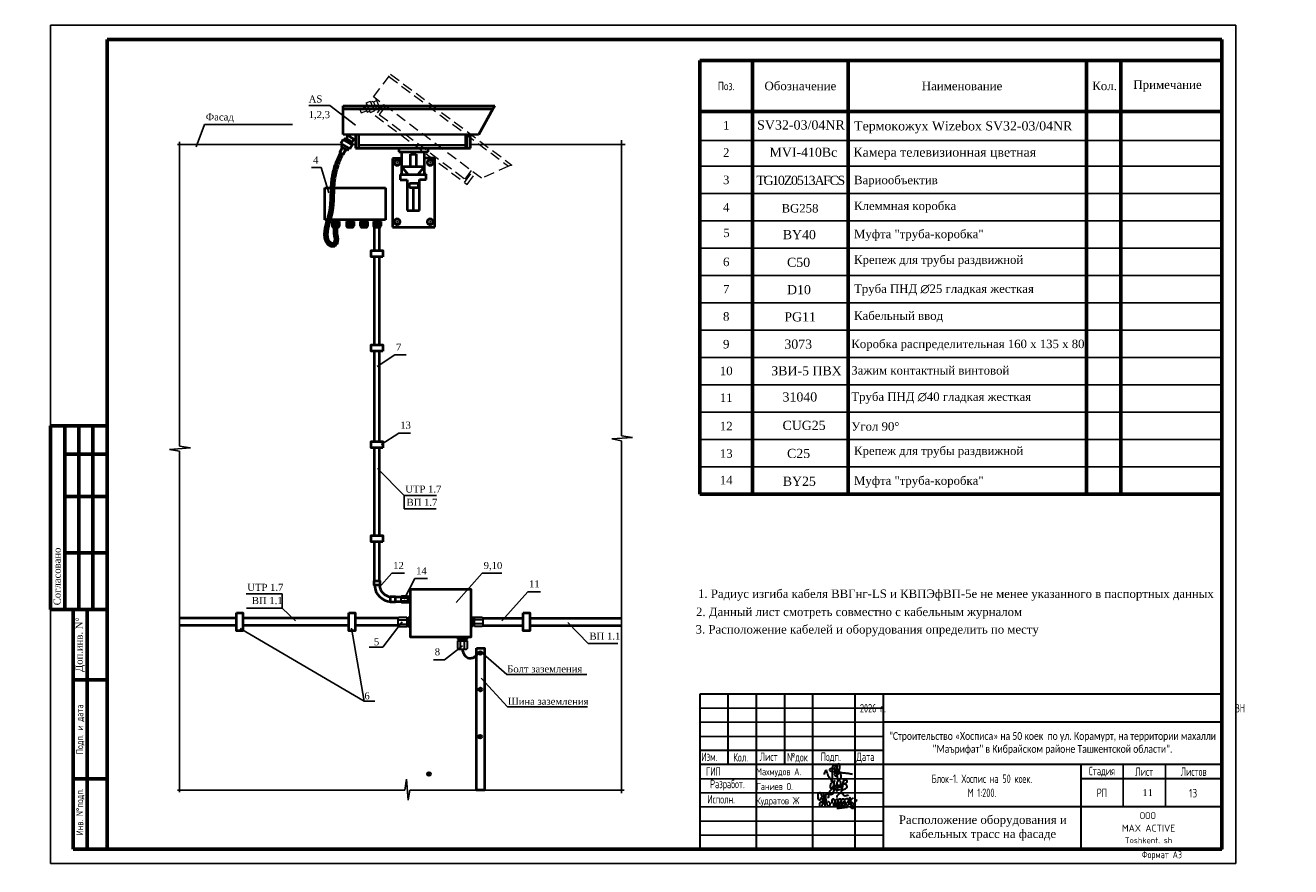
# Model space of a CAD drawing. Header units: millimetres. Extents: x 42471 to 951304, y -405702 to -322821.
# Tile 34 of 37: x 580479 to 625315, y -405702 to -375884. Entities that reach past the tile are written whole.
import ezdxf
from ezdxf.enums import TextEntityAlignment as Align

# ---------------------------------------------------------------- set-up
doc = ezdxf.new("R2010")
doc.units = ezdxf.units.MM
doc.linetypes.add('DASHED', pattern=[19.05, 12.7, -6.35])
doc.linetypes.add('GOST2.303 6', pattern=[12, 8, -1.5, 1, -1.5])
doc.layers.add('_Текст', color=7, linetype='Continuous')
for name, color, linetype, lineweight in [('Equipment', 7, 'Continuous', 30), ('Format', 7, 'Continuous', 30), ('Table', 7, 'Continuous', 30), ('Text', 242, 'Continuous', 15)]:
    doc.layers.add(name, color=color, linetype=linetype, lineweight=lineweight)
doc.styles.add('COMPLEX', font='isocpeur.ttf')
doc.styles.add('SPDS', font='spds.shx', dxfattribs={"width": 0.8, "height": 250})
doc.styles.add('SPDS1', font='spds.shx', dxfattribs={"width": 0.8})
doc.styles.add('style1', font='times.ttf')

# ---------------------------------------------------------------- blocks, each defined once
blk = doc.blocks.new('A$C64A40E33')
at = {"linetype": 'DASHED', "lineweight": 5, "ltscale": 0.2}
for p, q in [((0.82, 4.81), (0.82, 11.62)), ((0.82, 11.62), (37.11, 11.62)), ((0.82, 10.93), (36.6, 10.91)), ((36.6, 10.91), (33.16, 4.72)), ((37.11, 11.62), (36.6, 10.91)), ((0.25, 2.61), (0.8, 3.57)), ((0.79, 3.57), (2.97, 2.32)), ((33.16, 4.72), (0.82, 4.81)), ((1.01, 3.45), (1.35, 3.93)), ((1.35, 3.93), (3.14, 2.86)), ((1.5, 4.8), (3.8, 3.43)), ((1.51, 3.84), (1.93, 4.55)), ((2.99, 2.95), (3.42, 3.66)), ((3.8, 4.8), (3.8, 1.49)), ((4.44, 4.8), (4.44, 1.49)), ((30.09, 4.73), (30.09, 1.49)), ((30.46, 1.49), (30.47, 4.73)), ((31.29, 1.49), (31.3, 4.72)), ((0, 0.44), (0.68, 1.63)), ((0, 0.44), (0.77, 0)), ((0.25, 2.61), (2.43, 1.35)), ((0.31, 1.84), (0.63, 2.39)), ((0.31, 1.84), (1.81, 0.98)), ((0.77, 0), (1.45, 1.19)), ((1.81, 0.98), (2.12, 1.53)), ((2.43, 1.35), (2.98, 2.31)), ((2.82, 2.41), (3.14, 2.86)), ((3.8, 1.49), (31.29, 1.49)), ((4.44, 2.28), (30.46, 2.21))]:
    blk.add_line(p, q, dxfattribs=at)
blk = doc.blocks.new('A$C4c4061ee')
at = {"color": 184, "lineweight": 30}
blk.add_spline([(-39.7, -7.1), (-36.8, 4), (-34, 7.9), (-31.2, -0.1), (-24.1, -16.2), (-16.7, -23.5), (-13.9, -23.5), (-12.5, -17.9), (-12.5, 12.7), (-8.3, 24.8), (-4.4, 27), (-3.4, 21.4), (-5.7, 12.9), (-4.4, 8), (-4.4, -10), (-2, -12.6), (3.3, -10), (9.6, 6.1), (12.6, 19.5), (7.6, 28.9), (4.7, 26.6), (2.4, 16.6), (1.1, -1.2), (2.9, -14.2), (6.8, -24.8), (10.9, -24.8), (15, -21.3), (16.5, -17.2), (16.5, -9.9), (12, 2), (5.9, 7.4), (-2.7, 10.3), (-10, 12.1), (-17, 12.1), (-21.5, 11.2), (-22.5, 7.7), (-20, 5.4), (-14, 3.7), (-0.7, 1.8), (11, 0.5), (22.2, -1.2), (37.6, -2.6), (43.5, -3.6), (49.3, -4.5), (54.9, -6.4)], degree=3, dxfattribs=at)
blk = doc.blocks.new('Odil Ganiyev')
at = {"color": 184, "lineweight": 30}
for points in [[(278009, -189095), (278081, -189029), (278139, -189055), (278204, -188993)], [(278218, -189288), (278220, -189298), (278251, -189229), (278258, -189294), (278315, -189206), (278295, -189231), (278320, -189288), (278380, -189198), (278355, -189239), (278384, -189286), (278449, -189192), (278428, -189223), (278438, -189281), (278515, -189197), (278494, -189208), (278505, -189282), (278604, -188932), (278563, -189514)], [(278174, -189155), (278173, -189633), (278135, -189699), (278036, -189702), (278008, -189605), (278074, -189469), (278128, -189405), (278218, -189288)], [(278213, -189509), (278316, -189388), (278340, -189483), (278421, -189425), (278521, -189382)]]:
    blk.add_spline(points, degree=3, dxfattribs=at)
for points, knots in [([(278396, -189316), (278466, -189243), (278495, -189145), (278487, -189009), (278378, -188944), (278332, -188998), (278319, -189020), (278305, -189050), (278280, -189134), (278300, -189288), (278388, -189386)], [0, 0, 0, 0, 210.331661, 341.544209, 437.993539, 521.209993, 521.209993, 521.209993, 602.643394, 823.015149, 823.015149, 823.015149, 823.015149]), ([(278617, -189118), (278680, -189058), (278780, -189127), (278817, -189262), (278675, -189400), (278595, -189412), (278531, -189410)], [498.211239, 498.211239, 498.211239, 498.211239, 560.962433, 628.560844, 789.184895, 992.203079, 992.203079, 992.203079, 992.203079]), ([(278604, -188939), (278630, -188908), (278658, -188890), (278746, -188897), (278776, -188980), (278743, -189054), (278691, -189101), (278617, -189118)], [0, 0, 0, 0, 59.301687, 137.83445, 232.671471, 306.955654, 371.443461, 371.443461, 371.443461, 371.443461]), ([(278093, -189111), (278063, -189124), (277979, -189180), (277976, -189469), (278121, -189357), (278159, -189260), (278167, -189222)], [0, 0, 0, 0, 84.01965, 319.3343, 434.006974, 519.963926, 519.963926, 519.963926, 519.963926]), ([(278167, -189222), (278181, -189151), (278171, -189084), (278111, -189103), (278093, -189111)], [526.826092, 526.826092, 526.826092, 526.826092, 665.559085, 706.396126, 706.396126, 706.396126, 706.396126])]:
    blk.add_open_spline(points, degree=3, knots=knots, dxfattribs=at)
blk = doc.blocks.new('A$C77aec0c1')
at = {"color": 184, "lineweight": 30}
for points in [[(-78.4, 25.2), (-78.4, 19.8), (-80.1, 15.4), (-82.7, 15.2), (-85.9, 18.3), (-87.6, 24.6), (-87.6, 33.5), (-85.8, 41.5), (-83.2, 44.9), (-79.5, 45.3), (-74.8, 37.3), (-71.4, 24), (-70.3, 12.8), (-70.6, 1.9), (-72.5, -8.2), (-74.5, -11.9), (-76.7, -12.4), (-79.3, -9.8), (-81.1, -2.5), (-80.5, 2.8), (-78.6, 6.3), (-76.3, 8.1), (-74.2, 8.6)], [(-70.3, 8.8), (-64.2, 15.4), (-63.4, 26), (-64.7, 36.5), (-65.8, 41.1), (-66, 40.4), (-65.4, 38.6), (-63.9, 30.6), (-63.4, 26), (-62.4, 17.4), (-61.3, 7.7), (-60.5, -1.3), (-59.7, -9.1), (-59.2, -11.6), (-59.5, -10.3), (-59.8, -8.8), (-61, 4.4), (-61.6, 9.7), (-62.2, 15.2), (-62.4, 16.8), (-60.5, 15), (-58.2, 15.7), (-56.6, 21.2), (-56.7, 31.2), (-55.8, 37.1), (-53.2, 40), (-50, 39.7), (-45.9, 34.7), (-45.4, 29.7), (-46.3, 25.7), (-48.8, 25), (-50.3, 25.3)], [(-56.6, 20.3), (-55.7, 12.4), (-53.4, 2), (-50.9, -4.5), (-47.7, -7.4), (-43.4, -8.2), (-40.2, -6.5), (-38.7, -1.4), (-39.6, 2.9), (-41.5, 6), (-44.2, 7.7), (-47, 7.2), (-47.6, 5.7)], [(-30.4, 1), (-29.8, 17.4), (-28.4, 20.1), (-25.6, 19.9), (-20.5, 13.6), (-18.9, 4.6), (-17.5, -7.1), (-18.5, -11.1), (-21.9, -11.5), (-24, -7.9), (-23.3, -0.6), (-20.4, 7.3), (-17, 14), (-13.9, 18.7), (-9.6, 18.3), (-6.3, 10.9), (-5, -2.4), (-5, -8.8), (-9, -10.1), (-12.3, -6.5), (-11.2, 0.2), (-8.3, 6.3), (-6.9, 12.8), (-4.7, 17.9), (-0.2, 20.5), (4.2, 17.9), (6, 9.7), (7.1, 1), (7.6, -6.8), (4.7, -8.8), (0.1, -8.1), (-0.1, -1.4), (3.2, 6.9), (7.8, 15.8), (10.6, 19.9), (16, 19.6), (19.3, 13.2), (20.4, 0.9), (19.5, -6.1), (16.8, -9.2), (13.6, -8.5), (11.7, -1), (15.1, 6.9), (19.9, 14.2), (24.4, 19.9), (31, 21.1), (35, 14.6), (36.2, 0.9), (34.1, -5.6), (29.3, -6.4), (26.9, -3.5), (30.5, 6.3), (35.4, 12.4), (39.7, 19.3), (40.4, 25.2), (40.7, 24.3), (43.9, -4.9), (43.8, -3.9), (42.9, 9.7), (43.1, 12.5), (45.5, 16.5), (50.4, 21.1), (52.2, 22.2), (51.2, 21.8)], [(-10.4, 26.1), (-11.3, 30.7), (-5.9, 37.4), (1.2, 43.5), (6.2, 44.3), (10.3, 42.2), (12.4, 38), (15, 34.5), (18.4, 33), (24.9, 33.5), (29.4, 34.6), (33.6, 34.4), (35.1, 34)], [(42.9, 10.8), (45.1, 7.7), (48.3, 5.7), (51.7, 3.7), (54.9, -0.4), (57.8, -5.8), (58.9, -10.7), (58.5, -15.5), (56.8, -17.9), (52, -18.5), (48.4, -18.1), (46.1, -15.6), (45.8, -12.6), (48.1, -9.4), (51.1, -6.3), (54.5, -2.6), (57.9, 1), (62.2, 6.3), (66.5, 12.8), (69.8, 17.8)], [(-11.8, -17.3), (-2.7, -17.5), (7.9, -15.9), (17.6, -14.8), (25.1, -13.1), (30.9, -13.1)]]:
    blk.add_spline(points, degree=3, dxfattribs=at)
blk = doc.blocks.new('124343576765846544')
at = {"color": 7, "lineweight": 25, "ltscale": 100}
for p in [(526998, 459414), (521998, 457914)]:
    blk.add_line(p, (526998, 457914), dxfattribs=at)
at = {"layer": '_Текст', "color": 7, "lineweight": 30}
for p, q in [((526998, 463414), (508498, 463414)), ((509498, 463414), (509498, 460914)), ((510498, 463414), (510498, 457914)), ((511498, 463414), (511498, 460914)), ((512498, 463414), (512498, 457914)), ((513998, 463414), (513998, 457914)), ((514998, 463414), (514998, 457914)), ((526998, 462414), (514998, 462414)), ((514998, 461414), (508498, 461414)), ((526998, 460914), (508498, 460914)), ((521998, 460914), (521998, 457914)), ((526998, 460414), (521998, 460414)), ((526998, 459414), (514998, 459414))]:
    blk.add_line(p, q, dxfattribs=at)
at = {"layer": '_Текст', "color": 7, "linetype": 'ByBlock', "lineweight": 30}
blk.add_line((508498, 463414), (508498, 457914), dxfattribs=at)
at = {"layer": '_Текст', "color": 7, "lineweight": 25}
for p, q in [((514998, 462914), (508498, 462914)), ((514998, 462414), (508498, 462414)), ((514998, 461914), (508498, 461914)), ((523498, 460914), (523498, 459414)), ((524998, 460914), (524998, 459414)), ((514998, 460414), (508498, 460414)), ((514998, 459914), (508498, 459914)), ((514998, 459414), (508498, 459414)), ((514998, 458914), (508498, 458914)), ((514998, 458414), (508498, 458414))]:
    blk.add_line(p, q, dxfattribs=at)
at = {"layer": '_Текст', "color": 7, "linetype": 'ByBlock', "lineweight": 30}
blk.add_lwpolyline([(526998, 463414), (526998, 457914), (508498, 457914)], dxfattribs=at)
for name, p, xscale, yscale, zscale in [('A$C4c4061ee', (513334, 460638), 10.45975922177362, 10.45975922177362, 10.45975922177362), ('A$C77aec0c1', (513463, 459525), 8.776011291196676, 8.776011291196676, 8.776011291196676)]:
    blk.add_blockref(name, p, dxfattribs=dict(xscale=xscale, yscale=yscale, zscale=zscale))
at = {"xscale": 0.7326778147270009, "yscale": 0.7326778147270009, "zscale": 0.7326778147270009, "rotation": 351.5695638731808}
blk.add_blockref('Odil Ganiyev', (331974, 627214), dxfattribs=at)
at = {"lineweight": 25, "insert": (523109, 459232), "char_height": 243.53, "width": 2498.43, "attachment_point": 1, "line_spacing_factor": 1.104144, "style": 'COMPLEX'}
blk.add_mtext('\\pi981.33019;ООО \\P\\pi348.14792;MAX ACTIVE \\P\\pi453.55158;{\\H0.84862x;Toshkent. sh}', dxfattribs=at)
at = {"layer": '_Текст', "color": 7, "lineweight": 25, "style": 'SPDS1', "width": 0.8}
for s, p in [('Изм.', (508560, 461043)), ('Кол.', (509690, 461022)), ('Лист', (510622, 461043)), ('№док', (511595, 461027)), ('Подп.', (512782, 461043)), ('Дата', (514053, 461043))]:
    blk.add_text(s, height=300, dxfattribs=at).set_placement(p)
at = {"layer": '_Текст', "color": 7, "lineweight": 25, "style": 'SPDS1'}
for s, p in [('Махмудов А.', (510499, 460538)), ('Ганиев О.', (510507, 460012)), ('Кудратов Ж', (510499, 459505))]:
    blk.add_text(s, height=250, dxfattribs=at).set_placement(p)
at = {"layer": '_Текст', "color": 7, "style": 'SPDS1'}
blk.add_text('13', height=300, dxfattribs=at).set_placement((525980, 459901), align=Align.MIDDLE_CENTER)
at = {"layer": '_Текст', "color": 7, "char_height": 300, "attachment_point": 5}
for s, insert, width, style in [('2026 г.                                                                                            ВН', (520998, 462914), 12000, 'SPDS1'), ('{\\fCalibri|b0|i0|c204|p34;\\H0.91667x;\\C256;"Строительство «Хосписа» на 50 коек  по ул. Корамурт, на территории махалли "Маърифат" в Кибрайском районе Ташкентской области".\\H1.30253x; }', (520998, 461664), 12000, 'SPDS'), ('Блок-1. Хоспис на 50 коек.\\PМ 1:200.', (518498, 460164), 7000, 'SPDS'), ('Стадия', (522748, 460664), 1500, 'SPDS1'), ('Лист', (524248, 460664), 1500, 'SPDS1'), ('Листов', (525998, 460664), 1500, 'SPDS1'), ('РП', (522748, 459914), 1500, 'SPDS1')]:
    blk.add_mtext(s, dxfattribs=dict(at, insert=insert, width=width, style=style))
at = {"layer": '_Текст', "color": 7, "lineweight": 25, "char_height": 300, "width": 2423.39, "attachment_point": 5, "style": 'SPDS1'}
for s, insert in [('ГИП', (508981, 460668)), ('Разработ.', (509480, 460186)), ('Исполн.', (509258, 459686))]:
    blk.add_mtext(s, dxfattribs=dict(at, insert=insert))

msp = doc.modelspace()

# ---------------------------------------------------------------- linework, layer by layer
for p, q in [((622875.534, -392677.703), (622875.534, -377788.262)), ((586529.328, -380187.394), (586830.162, -379399.443)), ((586830.162, -379399.443), (589941.255, -379399.443)), ((585865.851, -380102.924), (591706.629, -380102.924)), ((585941.068, -380012.392), (585941.068, -390798.127)), ((592040.694, -380102.924), (592184.055, -380102.924)), ((596255.592, -380103.687), (601735.435, -380103.687)), ((601604.226, -379958.693), (601604.226, -390429.025)), ((590958.832, -380924.263), (590614.735, -380924.263)), ((590958.832, -380924.263), (591235.579, -381822.033)), ((591389.9, -382822.735), (591389.9, -382851.153)), ((591560.411, -382822.786), (591560.411, -382851.204)), ((591900.702, -382822.735), (591900.702, -382851.153)), ((592071.213, -382822.786), (592071.213, -382851.204)), ((592390.546, -382822.735), (592390.546, -382851.153)), ((592561.057, -382822.786), (592561.057, -382851.204)), ((592860.69, -382822.735), (592860.69, -382851.153)), ((593031.2, -382822.786), (593031.2, -382851.204)), ((593567.336, -387565.623), (592943.421, -387971.428)), ((593975.202, -387565.623), (593567.336, -387565.623)), ((593716.128, -390333.619), (593092.213, -390739.423)), ((594123.994, -390333.619), (593716.128, -390333.619)), ((601997.831, -390489.822), (601256.888, -390544.441)), ((601604.226, -390429.025), (601997.831, -390489.822)), ((586334.673, -390858.923), (585593.73, -390913.543)), ((585593.73, -390913.543), (585940.305, -390977.168)), ((585941.068, -390798.127), (586334.673, -390858.923)), ((601256.888, -390544.441), (601603.463, -390608.067)), ((601603.463, -390608.067), (601603.463, -403102.024)), ((585940.305, -390977.168), (585940.305, -403064.842)), ((593904.187, -392552.888), (592953.501, -391587.819)), ((593904.187, -392552.888), (593904.187, -393019.22)), ((595045.149, -392552.888), (593904.187, -392552.888)), ((595033.746, -393019.22), (593904.187, -393019.22)), ((593465.775, -395305.105), (593005.057, -395819.922)), ((593920.491, -395305.105), (593465.775, -395305.105)), ((596671.11, -395305.312), (595749.674, -396334.947)), ((597366.162, -395305.312), (596671.11, -395305.312)), ((594280.295, -395493.963), (593906.543, -396215.385)), ((594735.011, -395493.963), (594280.295, -395493.963)), ((589585.957, -396034.211), (588306.406, -396034.211)), ((589586.042, -396534.229), (589585.957, -396034.211)), ((598281.512, -395955.867), (597360.076, -396985.502)), ((598736.228, -395955.867), (598281.512, -395955.867)), ((589586.042, -396534.229), (588316.4, -396534.229)), ((589586.042, -396534.229), (590051.824, -396992.695)), ((592480.065, -399838.874), (592037.863, -397244.938)), ((593836.427, -397023.398), (593149.878, -397923.448)), ((600427.957, -397794.898), (599699.984, -397049.999)), ((592480.065, -399838.874), (588092.436, -397262.562)), ((593149.878, -397923.448), (592660.038, -397923.448)), ((595332.588, -398365.219), (595969.851, -397876.381)), ((597538.23, -398886.063), (596609.608, -398071.124)), ((601469.173, -397794.898), (600427.957, -397794.898)), ((595332.588, -398365.219), (594939.176, -398365.219)), ((597564.21, -400034.564), (596633.068, -399025.931)), ((600371.582, -398886.063), (597538.23, -398886.063)), ((592863.668, -399838.874), (592480.065, -399838.874)), ((600397.562, -400034.564), (597564.21, -400034.564)), ((593930.426, -402992.986), (593991.223, -402599.38)), ((593991.223, -402599.38), (594045.842, -403340.324)), ((585865.851, -402992.986), (593930.426, -402992.986)), ((594045.842, -403340.324), (594109.468, -402993.748)), ((594109.468, -402993.748), (601701.577, -402993.748))]:
    msp.add_line(p, q)
at = {"lineweight": 40}
for p, q in [((591743.893, -379749.524), (591743.893, -378740.547)), ((591743.893, -378740.547), (597116.952, -378740.547)), ((591743.893, -378842.85), (597041.844, -378846.201)), ((597041.844, -378846.201), (596531.94, -379762.379)), ((597116.952, -378740.547), (597041.844, -378846.201)), ((596531.94, -379762.379), (591743.893, -379749.524)), ((591843.806, -379749.792), (592184.055, -379952.595)), ((592184.055, -379750.705), (592184.055, -380240.476)), ((592279.772, -379750.962), (592279.772, -380240.476)), ((596077.097, -379761.157), (596077.097, -380240.476)), ((596132.469, -380240.476), (596133.756, -379761.31)), ((596255.225, -380240.476), (596256.51, -379761.639)), ((591658.284, -380075.123), (591740.077, -379932.89)), ((591658.284, -380075.123), (591981.421, -380260.947)), ((591668.152, -380188.345), (591714.629, -380107.525)), ((591668.152, -380188.345), (591889.371, -380315.56)), ((591738.289, -379931.862), (592061.426, -380117.686)), ((591771.133, -379950.749), (591821.675, -379879.122)), ((591821.675, -379879.122), (592086.444, -380038.089)), ((591844.744, -379892.973), (591907.504, -379787.758)), ((591981.421, -380260.947), (592063.214, -380118.714)), ((592039.268, -380104.944), (592086.444, -380038.089)), ((592064.766, -380025.074), (592127.978, -379919.171)), ((592279.772, -380124.295), (596132.753, -380134.64)), ((591621.798, -380395.497), (591722.839, -380219.794)), ((591621.798, -380395.497), (591736.11, -380461.234)), ((591736.11, -380461.234), (591837.151, -380285.531)), ((591889.371, -380315.56), (591935.848, -380234.739)), ((592184.055, -380240.476), (596255.225, -380240.476)), ((593803.036, -380606.969), (593490.89, -380606.969)), ((593490.89, -380606.969), (593490.89, -383036.857)), ((593711.004, -380238.738), (594807.161, -380238.738)), ((593711.004, -380238.738), (593711.004, -380365.248)), ((593711.004, -380365.248), (594748.262, -380365.248)), ((593806.885, -380365.248), (593806.885, -381172.446)), ((594126.67, -380875.288), (594126.67, -380449.687)), ((594126.67, -380449.687), (594332.048, -380449.687)), ((594332.048, -380449.687), (594332.048, -380865.275)), ((594629.076, -381164.361), (594629.076, -380368.052)), ((594994.871, -380597.516), (594644.885, -380597.516)), ((594748.262, -380365.248), (594748.262, -380238.738)), ((594994.871, -383036.857), (594994.871, -380597.516)), ((593811.086, -380882.797), (594632.604, -380882.797)), ((593811.086, -380882.797), (594042.523, -381172.621)), ((594629.076, -380882.797), (594382.378, -381171.26)), ((593806.885, -381172.446), (593764.862, -381172.446)), ((593764.862, -381172.446), (593764.862, -381355.024)), ((593764.862, -381355.024), (594013.365, -381355.024)), ((593806.885, -381172.446), (594681.366, -381172.446)), ((594013.365, -381355.024), (594013.365, -382443.307)), ((594088.127, -381644.781), (594088.127, -381481.989)), ((594092.102, -381481.989), (594401.936, -381481.989)), ((594401.936, -381481.989), (594401.936, -381644.781)), ((594451.342, -382443.307), (594451.342, -381347.204)), ((594451.342, -381347.204), (594680.419, -381347.204)), ((594680.419, -381164.361), (594629.076, -381164.361)), ((594680.419, -381347.204), (594680.419, -381164.361)), ((591093.8, -381638.971), (593236.552, -381638.971)), ((591093.8, -382783.446), (591093.8, -381638.971)), ((593236.552, -381638.971), (593236.552, -382783.446)), ((594401.936, -381644.781), (594088.127, -381644.781)), ((594223.183, -381640.811), (594223.183, -382438.882)), ((594013.365, -382443.307), (594451.342, -382443.307)), ((593236.552, -382783.446), (591093.8, -382783.446)), ((591347.273, -382784.853), (591347.273, -382822.722)), ((591347.273, -382822.722), (591603.038, -382822.798)), ((591347.273, -382851.141), (591347.285, -382993.251)), ((591347.273, -382851.141), (591603.038, -382851.217)), ((591380.432, -382822.732), (591380.431, -382851.15)), ((591411.214, -382784.861), (591411.214, -382822.741)), ((591411.214, -382851.16), (591411.214, -382945.888)), ((591539.086, -382851.198), (591539.058, -382945.926)), ((591539.097, -382784.877), (591539.086, -382822.779)), ((591569.884, -382822.789), (591569.884, -382851.207)), ((591603.038, -382784.885), (591603.038, -382822.798)), ((591603.038, -382851.217), (591603.038, -382993.295)), ((591858.075, -382784.853), (591858.075, -382822.722)), ((591858.075, -382822.722), (592113.84, -382822.798)), ((591858.075, -382851.141), (591858.087, -382993.251)), ((591858.075, -382851.141), (592113.84, -382851.217)), ((591891.234, -382822.732), (591891.233, -382851.15)), ((591922.016, -382784.861), (591922.016, -382822.741)), ((591922.016, -382851.16), (591922.016, -382945.888)), ((592049.888, -382851.198), (592049.859, -382945.926)), ((592049.899, -382784.877), (592049.888, -382822.779)), ((592080.685, -382822.789), (592080.685, -382851.207)), ((592113.84, -382784.885), (592113.84, -382822.798)), ((592113.84, -382851.217), (592113.84, -382993.295)), ((592347.919, -382784.853), (592347.919, -382822.722)), ((592347.919, -382822.722), (592603.684, -382822.798)), ((592347.919, -382851.141), (592347.931, -382993.251)), ((592347.919, -382851.141), (592603.684, -382851.217)), ((592381.078, -382822.732), (592381.077, -382851.15)), ((592411.86, -382784.861), (592411.86, -382822.741)), ((592411.86, -382851.16), (592411.86, -382945.888)), ((592539.732, -382851.198), (592539.703, -382945.926)), ((592539.743, -382784.877), (592539.732, -382822.779)), ((592570.529, -382822.789), (592570.529, -382851.207)), ((592603.684, -382784.885), (592603.684, -382822.798)), ((592603.684, -382851.217), (592603.684, -382993.295)), ((592818.062, -382784.853), (592818.062, -382822.722)), ((592818.062, -382822.722), (593073.828, -382822.798)), ((592818.062, -382851.141), (592818.074, -382993.251)), ((592818.062, -382851.141), (593073.828, -382851.217)), ((592851.221, -382822.732), (592851.221, -382851.15)), ((592882.003, -382784.861), (592882.003, -382822.741)), ((592882.003, -382851.16), (592882.003, -382945.888)), ((593009.875, -382851.198), (593009.847, -382945.926)), ((593009.886, -382784.877), (593009.875, -382822.779)), ((593040.673, -382822.789), (593040.673, -382851.207)), ((593073.828, -382784.885), (593073.828, -382822.798)), ((593073.828, -382851.217), (593073.828, -382993.295)), ((591347.273, -382945.869), (591603.038, -382945.945)), ((591394.635, -383040.611), (591555.66, -383040.659)), ((591858.075, -382945.869), (592113.84, -382945.945)), ((591905.437, -383040.611), (592066.462, -383040.659)), ((592347.919, -382945.869), (592603.684, -382945.945)), ((592395.281, -383040.611), (592556.306, -383040.659)), ((592818.062, -382945.869), (593073.828, -382945.945)), ((592856.494, -383867.972), (592856.494, -383041.74)), ((592865.424, -383040.611), (593026.449, -383040.659)), ((593024.923, -383867.972), (593024.923, -383041.74)), ((593490.89, -383036.857), (594994.871, -383036.857)), ((592856.494, -387203.574), (592856.494, -384094.488)), ((593024.923, -387203.574), (593024.923, -384094.488)), ((592856.494, -390636.191), (592856.494, -387430.09)), ((593024.923, -390636.191), (593024.923, -387430.09)), ((592856.494, -393965.919), (592856.494, -390862.707)), ((593024.923, -393965.919), (593024.923, -390862.707)), ((592856.494, -395568.76), (592856.494, -394192.435)), ((593024.923, -395568.76), (593024.923, -394192.435)), ((593801.876, -396145.74), (593581.983, -396145.74)), ((593799.267, -396312.176), (593581.983, -396312.176)), ((587963.931, -396896.786), (585940.305, -396896.786)), ((587963.931, -397159.739), (585940.305, -397159.739)), ((591937.506, -396896.786), (588190.447, -396896.786)), ((591937.506, -397159.739), (588190.447, -397159.739)), ((593692.444, -396896.786), (592164.023, -396896.786)), ((593692.444, -397159.739), (592164.023, -397159.739)), ((596696.195, -396890.118), (598124.767, -396890.118)), ((596696.195, -397153.072), (598124.767, -397153.072)), ((598351.283, -396890.118), (601603.463, -396890.118)), ((598351.283, -397153.072), (601603.463, -397153.072))]:
    msp.add_line(p, q, dxfattribs=at)
at = {"color": 0, "ltscale": 2}
for p, q in [((604376.976, -387660.348), (622899.228, -387660.348)), ((604376.976, -387660.348), (622899.228, -387660.348)), ((604376.976, -387660.348), (622899.228, -387660.348)), ((604376.976, -387660.348), (622899.228, -387660.348)), ((604376.976, -388628.948), (622899.228, -388628.948)), ((604376.976, -388628.948), (622899.228, -388628.948)), ((604376.976, -388628.948), (622899.228, -388628.948)), ((604376.976, -388628.948), (622899.228, -388628.948)), ((604376.976, -388628.948), (622899.228, -388628.948)), ((604376.976, -388628.948), (622899.228, -388628.948)), ((604376.976, -389597.548), (622899.228, -389597.548)), ((604376.976, -389597.548), (622899.228, -389597.548)), ((604376.976, -389597.548), (622899.228, -389597.548)), ((604376.976, -389597.548), (622899.228, -389597.548)), ((604376.976, -389597.548), (622899.228, -389597.548)), ((604376.976, -389597.548), (622899.228, -389597.548)), ((604376.976, -389597.548), (622899.228, -389597.548)), ((604376.976, -389597.548), (622899.228, -389597.548)), ((604376.976, -390566.148), (622899.228, -390566.148)), ((604376.976, -390566.148), (622899.228, -390566.148)), ((604376.976, -390566.148), (622899.228, -390566.148)), ((604376.976, -390566.148), (622899.228, -390566.148)), ((604376.976, -390566.148), (622899.228, -390566.148)), ((604376.976, -390566.148), (622899.228, -390566.148)), ((604376.976, -390566.148), (622899.228, -390566.148)), ((604376.976, -390566.148), (622899.228, -390566.148)), ((604376.976, -390566.148), (622899.228, -390566.148)), ((604376.976, -390566.148), (622899.228, -390566.148)), ((604376.976, -391534.748), (622899.228, -391534.748)), ((604376.976, -391534.748), (622899.228, -391534.748)), ((604376.976, -391534.748), (622899.228, -391534.748)), ((604376.976, -391534.748), (622899.228, -391534.748)), ((604376.976, -391534.748), (622899.228, -391534.748)), ((604376.976, -391534.748), (622899.228, -391534.748)), ((604376.976, -391534.748), (622899.228, -391534.748)), ((604376.976, -391534.748), (622899.228, -391534.748)), ((604376.976, -391534.748), (622899.228, -391534.748)), ((604376.976, -391534.748), (622899.228, -391534.748)), ((604376.976, -391534.748), (622899.228, -391534.748)), ((604376.976, -391534.748), (622899.228, -391534.748))]:
    msp.add_line(p, q, dxfattribs=at)
at = {"lineweight": 60}
for p, q in [((581375.534, -390081.737), (583375.534, -390081.737)), ((581875.534, -391082.201), (583375.534, -391082.201)), ((581875.534, -392582.895), (583375.534, -392582.895)), ((581875.534, -394583.702), (583375.534, -394583.702))]:
    msp.add_line(p, q, dxfattribs=at)
at = {"lineweight": 40}
for points in [[(593142.17, -384094.488), (592734.022, -384094.488), (592734.022, -383867.972), (593142.17, -383867.972)], [(593142.17, -387430.09), (592734.022, -387430.09), (592734.022, -387203.574), (593142.17, -387203.574)], [(593142.17, -390862.707), (592734.022, -390862.707), (592734.022, -390636.191), (593142.17, -390636.191)], [(593142.17, -394192.435), (592734.022, -394192.435), (592734.022, -393965.919), (593142.17, -393965.919)], [(592842.43, -395568.76), (593041.749, -395568.76), (593041.749, -395727.623), (592842.43, -395727.623)], [(594127.798, -395867.746), (596261.095, -395867.746), (596261.095, -397565.769), (594127.798, -397565.769)], [(593423.119, -396329.637), (593423.119, -396130.318), (593581.983, -396130.318), (593581.983, -396329.637)], [(587963.931, -396702.981), (588190.447, -396702.981), (588190.447, -397344.518), (587963.931, -397344.518)], [(591937.506, -396702.981), (592164.023, -396702.981), (592164.023, -397344.518), (591937.506, -397344.518)], [(598124.767, -396702.981), (598351.283, -396702.981), (598351.283, -397344.518), (598124.767, -397344.518)], [(596462.269, -397956.106), (596748.467, -397956.106), (596748.467, -402993.748), (596462.269, -402993.748)]]:
    msp.add_lwpolyline(points, close=True, dxfattribs=at)
for centre in [(596600.123, -398126.517), (596600.123, -399421.399), (596593.974, -401091.934), (594781.717, -402419.479)]:
    msp.add_circle(centre, 56.199, dxfattribs=at)
for centre, radius, start, end in [((591394.649, -382993.247), 47.364, 180.0049158, 269.9829285), ((591555.674, -382993.295), 47.364, 269.9829285, 0), ((591905.451, -382993.247), 47.364, 180.0049158, 269.9829285), ((592066.476, -382993.295), 47.364, 269.9829285, 0), ((592395.295, -382993.247), 47.364, 180.0049158, 269.9829285), ((592556.32, -382993.295), 47.364, 269.9829285, 0), ((592865.438, -382993.247), 47.364, 180.0049158, 269.9829285), ((593026.464, -382993.295), 47.364, 269.9829285, 0), ((593452.517, -395716.779), 596.121, 181.0423225, 267.1733626), ((593494.414, -395681.581), 469.603, 185.626599, 261.2676318)]:
    msp.add_arc(centre, radius, start, end, dxfattribs=at)
at = {"lineweight": 100}
msp.add_spline([(591678.954, -380428.366), (591507.147, -380858.343), (591386.672, -381346.543), (591305.253, -382502.524), (591130.459, -383300.757), (591228.873, -383608.165), (591335.488, -383665.549), (591405.199, -383665.549), (591495.411, -383534.387), (591470.219, -383265.29), (591474.414, -383040.434)], degree=3, dxfattribs=at)
at = {"lineweight": 40, "start_tangent": (-0.006760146, -0.99997715), "end_tangent": (0.999985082, 0.005462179)}
msp.add_spline([(595970.548, -398003.306), (596042.947, -398200.604), (596209.047, -398308.457), (596331.973, -398295.508), (596400.124, -398269.776), (596474.615, -398194.936), (596539.349, -398115.533)], degree=3, dxfattribs=at)
at = {"layer": 'Equipment', "color": 0, "lineweight": 40}
for p, q in [((593656.09, -380637.388), (593559.308, -380693.265)), ((593752.872, -380693.265), (593656.09, -380637.388)), ((594822.745, -380637.388), (594725.963, -380693.265)), ((594919.527, -380693.265), (594822.745, -380637.388)), ((593559.308, -380805.019), (593656.09, -380860.896)), ((593656.09, -380860.896), (593752.872, -380805.019)), ((593752.872, -380805.019), (593752.872, -380693.265)), ((594725.963, -380805.019), (594822.745, -380860.896)), ((594822.745, -380860.896), (594919.527, -380805.019)), ((594919.527, -380805.019), (594919.527, -380693.265)), ((593656.09, -382736.098), (593559.308, -382791.975)), ((593752.872, -382791.975), (593656.09, -382736.098)), ((593752.872, -382903.73), (593752.872, -382791.975)), ((594822.745, -382736.098), (594725.963, -382791.975)), ((594919.527, -382791.975), (594822.745, -382736.098)), ((594919.527, -382903.73), (594919.527, -382791.975)), ((593559.308, -382903.73), (593656.09, -382959.607)), ((593656.09, -382959.607), (593752.872, -382903.73)), ((594725.963, -382903.73), (594822.745, -382959.607)), ((594822.745, -382959.607), (594919.527, -382903.73))]:
    msp.add_line(p, q, dxfattribs=at)
at = {"layer": 'Equipment', "color": 0}
for p, q in [((593559.308, -380693.265), (593559.308, -380805.019)), ((594725.963, -380693.265), (594725.963, -380805.019)), ((593559.308, -382791.975), (593559.308, -382903.73)), ((594725.963, -382791.975), (594725.963, -382903.73))]:
    msp.add_line(p, q, dxfattribs=at)
at = {"layer": 'Equipment', "color": 0, "linetype": 'GOST2.303 6', "lineweight": -3}
for p, q in [((593676.538, -380749.142), (593635.65, -380749.142)), ((593656.09, -380769.997), (593656.09, -380729.898)), ((594843.193, -380749.142), (594802.304, -380749.142)), ((594822.745, -380769.997), (594822.745, -380729.898)), ((593676.538, -382847.852), (593635.65, -382847.852)), ((593656.09, -382868.708), (593656.09, -382828.609)), ((594843.193, -382847.852), (594802.304, -382847.852)), ((594822.745, -382868.708), (594822.745, -382828.609))]:
    msp.add_line(p, q, dxfattribs=at)
at = {"layer": 'Equipment', "color": 7, "lineweight": 30}
for p, q in [((593801.241, -396172.608), (594025.888, -396172.608)), ((593801.241, -396283.033), (594025.888, -396283.033)), ((594025.888, -396101.955), (594025.888, -396353.686)), ((594025.888, -396116.178), (594069.875, -396116.178)), ((594025.888, -396339.463), (594069.875, -396339.463)), ((594069.875, -396101.955), (594069.875, -396353.686)), ((594069.875, -396172.608), (594127.998, -396172.608)), ((594069.875, -396283.033), (594127.998, -396283.033)), ((593692.444, -396954.735), (593991.613, -396954.735)), ((593692.444, -397101.79), (593991.613, -397101.79)), ((593991.613, -396860.644), (593991.613, -397195.88)), ((593991.613, -396879.585), (594050.192, -396879.585)), ((593991.613, -397176.939), (594050.192, -397176.939)), ((594050.192, -396860.644), (594050.192, -397195.88)), ((594050.192, -396954.735), (594127.596, -396954.735)), ((594050.192, -397101.79), (594127.596, -397101.79)), ((596338.448, -396948.067), (596261.044, -396948.067)), ((596338.448, -397095.122), (596261.044, -397095.122)), ((596338.448, -397189.213), (596338.448, -396853.977)), ((596397.027, -396872.918), (596338.448, -396872.918)), ((596397.027, -397170.272), (596338.448, -397170.272)), ((596397.027, -397189.213), (596397.027, -396853.977)), ((596696.195, -396948.067), (596397.027, -396948.067)), ((596696.195, -397095.122), (596397.027, -397095.122)), ((595805.454, -397644.076), (596140.691, -397644.076)), ((595824.395, -397702.655), (595824.395, -397644.076)), ((595899.545, -397644.076), (595899.545, -397566.673)), ((596046.6, -397644.076), (596046.6, -397566.673)), ((596121.749, -397702.655), (596121.749, -397644.076)), ((595805.454, -397702.655), (596140.691, -397702.655)), ((595899.545, -398001.824), (595899.545, -397702.655)), ((596046.6, -398001.824), (596046.6, -397702.655))]:
    msp.add_line(p, q, dxfattribs=at)
for points in [[(594025.888, -396353.686), (593828.38, -396353.686), (593801.241, -396326.547), (593801.241, -396129.094), (593828.38, -396101.955), (594025.888, -396101.955)], [(594069.875, -396101.955), (594127.998, -396101.955), (594127.998, -396353.686), (594069.875, -396353.686)], [(593991.613, -397195.88), (593728.586, -397195.88), (593692.444, -397159.739), (593692.444, -396896.786), (593728.586, -396860.644), (593991.613, -396860.644)], [(594050.192, -396860.644), (594127.596, -396860.644), (594127.596, -397195.88), (594050.192, -397195.88)], [(596338.448, -397189.213), (596261.044, -397189.213), (596261.044, -396853.977), (596338.448, -396853.977)], [(596397.027, -396853.977), (596660.054, -396853.977), (596696.195, -396890.118), (596696.195, -397153.072), (596660.054, -397189.213), (596397.027, -397189.213)], [(595805.454, -397644.076), (595805.454, -397566.673), (596140.691, -397566.673), (596140.691, -397644.076)], [(596140.691, -397702.655), (596140.691, -397965.682), (596104.549, -398001.824), (595841.596, -398001.824), (595805.454, -397965.682), (595805.454, -397702.655)]]:
    msp.add_lwpolyline(points, dxfattribs=at)
at = {"layer": 'Equipment', "color": 0, "lineweight": 40}
for centre in [(593656.09, -380749.142), (594822.745, -380749.142), (593656.09, -382847.852), (594822.745, -382847.852)]:
    msp.add_circle(centre, 97.068, dxfattribs=at)
at = {"layer": 'Format', "linetype": 'Continuous', "lineweight": -3}
for p, q in [((623375.507, -375884.404), (581375.507, -375884.404)), ((581375.534, -375884.51), (581375.534, -405584.51)), ((623375.534, -405584.51), (623375.534, -375884.51)), ((581375.534, -405584.51), (623375.534, -405584.51))]:
    msp.add_line(p, q, dxfattribs=at)
at = {"layer": 'Format', "color": 0, "lineweight": 60}
for p, q in [((583375.534, -376384.51), (622875.534, -376384.51)), ((583375.534, -376384.51), (583375.534, -405084.51)), ((622875.534, -376384.51), (622875.534, -405084.51)), ((582675.534, -405084.51), (582175.534, -405084.51)), ((582675.534, -405084.51), (583375.534, -405084.51)), ((583375.534, -405084.51), (622875.534, -405084.51))]:
    msp.add_line(p, q, dxfattribs=at)
at = {"layer": 'Format', "lineweight": 60}
for p, q in [((581375.534, -390081.737), (581375.534, -396584.51)), ((581875.534, -390081.737), (581875.534, -396584.51)), ((581875.534, -390081.737), (581875.534, -396584.51)), ((582375.534, -390081.737), (582375.534, -396584.51)), ((582875.534, -396584.51), (582875.534, -390081.737)), ((582875.534, -390081.737), (582875.534, -396584.51)), ((582875.534, -396584.51), (582875.534, -390081.737)), ((581375.534, -396584.51), (582675.534, -396584.51)), ((582175.534, -405084.51), (582175.534, -396584.51)), ((582175.534, -396584.51), (583375.534, -396584.51)), ((582675.534, -396584.51), (582675.534, -405084.51)), ((583375.534, -396584.51), (582675.534, -396584.51)), ((582175.534, -399084.51), (583375.534, -399084.51)), ((582175.534, -402584.51), (583375.534, -402584.51)), ((582675.534, -405084.51), (582175.534, -405084.51)), ((582675.534, -405084.51), (583375.534, -405084.51))]:
    msp.add_line(p, q, dxfattribs=at)
at = {"layer": 'Table', "color": 0, "lineweight": 60, "ltscale": 2}
for p, q in [((604376.976, -377126.823), (622876.976, -377126.823)), ((604376.976, -377126.823), (604376.976, -392503.348)), ((606251.03, -377126.823), (606251.03, -392503.348)), ((609633.699, -377126.823), (609633.699, -392503.348)), ((618080.88, -377126.823), (618080.88, -392503.348)), ((619291.63, -377126.823), (619291.63, -392503.348)), ((604376.976, -378942.948), (622876.976, -378942.948)), ((604376.976, -392503.348), (622899.228, -392503.348))]:
    msp.add_line(p, q, dxfattribs=at)
at = {"layer": 'Table', "color": 0, "lineweight": 25, "ltscale": 2}
for p, q in [((604376.976, -379963.353), (622899.228, -379963.353)), ((604376.976, -380880.148), (622899.228, -380880.148)), ((604376.976, -381848.748), (622899.228, -381848.748)), ((604376.976, -382817.348), (622899.228, -382817.348)), ((604376.976, -383785.948), (622899.228, -383785.948)), ((604376.976, -384754.548), (622899.228, -384754.548)), ((604376.976, -385723.148), (622899.228, -385723.148)), ((604376.976, -386691.748), (622899.228, -386691.748)), ((604376.976, -386691.748), (622899.228, -386691.748)), ((604376.976, -392503.348), (622899.228, -392503.348)), ((604376.976, -392503.348), (622899.228, -392503.348))]:
    msp.add_line(p, q, dxfattribs=at)
at = {"layer": 'Text', "color": 7, "lineweight": 25}
for p, q in [((591271.945, -378724.884), (590521.378, -378724.884)), ((592174.076, -379423.637), (591271.945, -378724.884))]:
    msp.add_line(p, q, dxfattribs=at)

# ---------------------------------------------------------------- block references
at = {"linetype": 'DASHED', "lineweight": 40, "xscale": 148.082687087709, "yscale": 148.0826870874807, "zscale": 148.0826870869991, "rotation": 323.1702783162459}
msp.add_blockref('A$C64A40E33', (592292.908, -378922.177), dxfattribs=at)
at = {"lineweight": 50}
for p in [(-133048.422, -862898.681), (-158519.837, -862998.681), (-86679.097, -862998.681), (-42077.573, -862998.681), (4592.67, -862998.681), (50798.135, -862998.681), (95877.435, -862998.681)]:
    msp.add_blockref('124343576765846544', p, dxfattribs=at)

# ---------------------------------------------------------------- texts
at = {"lineweight": 25, "style": 'style1'}
for s, p in [('AS', (590520.492, -378620.493)), ('1,2,3', (590520.492, -379173.745))]:
    msp.add_text(s, height=250, dxfattribs=at).set_placement(p)
at = {"style": 'style1'}
for s, p in [('Фасад', (586872.914, -379257.431)), ('4', (590673.817, -380784.556)), ('7', (593615.631, -387412.188)), ('13', (593764.423, -390180.183)), ('UTP 1.7', (593942.871, -392444.676)), ('ВП 1.7', (593988.5, -392911.676)), ('12', (593514.07, -395151.669)), ('9,10', (596719.405, -395151.876)), ('14', (594328.59, -395340.527)), ('UTP 1.7', (588345.09, -395925.999)), ('11', (598329.807, -395802.432)), ('ВП 1.1', (588507.366, -396394.521)), ('5', (592831.553, -397854.159)), ('ВП 1.1', (600470.44, -397655.191)), ('8', (594987.472, -398211.783)), ('Болт заземления', (597554.604, -398816.775)), ('6', (592496.438, -399769.585)), ('Шина заземления', (597580.584, -399965.276))]:
    msp.add_text(s, height=250, dxfattribs=at).set_placement(p)
for s, insert, char_height, width, attachment_point in [('{\\H1.083x;\\C0;SV32-03/04NR}', (607962.048, -379418.822), 302.69, 6320.05465, 5), ('{\\H1.083x;MVI-410Bc}', (606850.193, -380386.324), 300, 20549.81921, 4), ('{\\H1.083x;Камера телевизионная цветная}', (609819.994, -380432.411), 300, 20549.81921, 4), ('{\\H1.083x;\\T0.85;TG10Z0513AFCS}', (606382.075, -381380.839), 300, 20549.81921, 4), ('\\pt0;Вариообъектив  ', (609843.007, -381414.418), 300, 17000, 4), ('BG258', (607273.747, -382370.467), 300, 20549.81921, 4), ('\\pt0;Клеммная коробка ', (609843.007, -382330.17), 300, 17000, 4), ('{\\H1.083x;BY40}', (607318.758, -383305.116), 300, 20549.81921, 4), ('\\pt0;Муфта "труба-коробка"', (609843.007, -383329.241), 300, 17000, 4), ('{\\H1.083x;C50}', (607469.896, -384286.183), 300, 20549.81921, 4), ('Крепеж для трубы раздвижной', (609843.007, -384238.964), 300, 20801.34698, 4), ('{\\H1.083x;D10}', (607469.896, -385255.169), 300, 20549.81921, 4), ('Труба ПНД ∅25 гладкая жесткая ', (609843.007, -385268.224), 300, 20801.34698, 4), ('Кабельный ввод', (609843.007, -386218.511), 300, 20801.34698, 4), ('{\\H1.083x;PG11}', (607374.864, -386218.198), 300, 20549.81921, 4), ('{\\H1.083x;3073}', (607374.864, -387185.075), 300, 20549.81921, 4), ('Коробка распределительная 160 х 135 х 80', (609746.327, -387223.529), 300, 20801.34698, 4), ('{\\H1.083x;ЗВИ-5 ПВХ^I}', (606910.61, -388129.156), 300, 20549.81921, 4), ('Зажим контактный винтовой', (609746.327, -388115.029), 300, 20801.34698, 4), ('{\\H1.083x;31040}', (607310.39, -389056.731), 300, 20549.81921, 4), ('Труба ПНД ∅40 гладкая жесткая ', (609746.327, -389095.185), 300, 20801.34698, 4), ('{\\H1.083x;CUG25}', (607310.39, -390063.199), 300, 20549.81921, 4), ('Угол 90° ', (609746.327, -390101.654), 300, 20801.34698, 4), ('{\\H1.083x;C25}', (607469.896, -391059.408), 300, 20549.81921, 4), ('Крепеж для трубы раздвижной', (609843.007, -391012.189), 300, 20801.34698, 4), ('{\\H1.083x;BY25}', (607318.758, -392045.315), 300, 20549.81921, 4), ('\\pt0;Муфта "труба-коробка"', (609843.007, -392069.44), 300, 17000, 4), ('\\pt12900;1. Радиус изгиба кабеля ВВГнг-LS и КВПЭфВП-5е не менее указанного в паспортных данных', (604315.382, -395878.599), 300, 30513.07792, 1), ('\\pt12900;2. Данный лист смотреть совместно с кабельным журналом', (604243.644, -396519.961), 300, 30513.07792, 1), ('\\pt12900;3. Расположение кабелей и оборудования определить по месту', (604229.562, -397140.222), 300, 30513.07792, 1), ('{\\Fcs_gost2304|c204;Формат А3}', (620039.85, -405150.755), 249.72948, 5011.58, 1)]:
    msp.add_mtext(s, dxfattribs=dict(at, insert=insert, char_height=char_height, width=width, attachment_point=attachment_point))
at = {"color": 0, "style": 'style1'}
for s, insert, char_height, width, attachment_point in [('\\pt0;{\\H1.083x;Термокожух Wizebox SV32-03/04NR}', (609847.503, -379501.022), 300, 10291.375, 4), ('11', (620062.744, -403201.639), 250, 352.43005, 7), ('Расположение оборудования и кабельных трасс на фасаде', (614405.776, -404335.266), 300, 7316.09087, 5)]:
    msp.add_mtext(s, dxfattribs=dict(at, insert=insert, char_height=char_height, width=width, attachment_point=attachment_point))
at = {"char_height": 250, "attachment_point": 5, "rotation": 90, "style": 'style1'}
for s, insert, width in [('Согласовано', (581608.814, -395416.862), 2736.02), ('Доп.инв. N°', (582425.534, -397834.51), 2736.02), ('{\\Fcs_gost2304|c204;Подп. и дата}', (582425.534, -400834.51), 3500), ('{\\Fcs_gost2304|c204;Инв. N°подп.}', (582425.534, -403759.788), 2665.65)]:
    msp.add_mtext(s, dxfattribs=dict(at, insert=insert, width=width))
at = {"layer": 'Text', "color": 0, "attachment_point": 5, "style": 'style1'}
for s, insert, char_height, width in [('{\\fGOST|b0|i0|c204|p34;Поз.}', (605314.003, -378034.885), 302.6875, 1874.05351), ('Обозначение', (607942.364, -378034.885), 302.6875, 3382.66925), ('Наименование', (613669.864, -378034.885), 302.6875, 3382.66925), ('Кол.', (618720.887, -378034.885), 302.6875, 3382.66925), ('Примечание', (620950.688, -378034.885), 302.6875, 3382.66925), ('1', (605314.003, -379427.248), 302.688, 1874.05351), ('2', (605314.003, -380395.848), 302.688, 1874.05351), ('3', (605314.003, -381364.448), 302.69, 1874.05351), ('4', (605314.003, -382333.048), 302.69, 1874.05351), ('5', (605321.171, -383240.381), 302.688, 1874.05351), ('6', (605314.003, -384270.248), 302.688, 1874.05351), ('7', (605314.003, -385234.133), 302.688, 1874.05351), ('8', (605314.003, -386202.733), 302.69, 1874.05351), ('9', (605314.003, -387186.116), 302.69, 1874.05351), ('10', (605314.003, -388134.79), 302.69, 1874.05351), ('11', (605314.003, -389080.402), 302.69, 1874.05351), ('12', (605314.003, -390086.87), 302.69, 1874.05351), ('13', (605314.003, -391062.063), 302.69, 1874.05351), ('14', (605314.003, -392001.717), 302.69, 1874.05351)]:
    msp.add_mtext(s, dxfattribs=dict(at, insert=insert, char_height=char_height, width=width))

doc.saveas('drawing.dxf')
